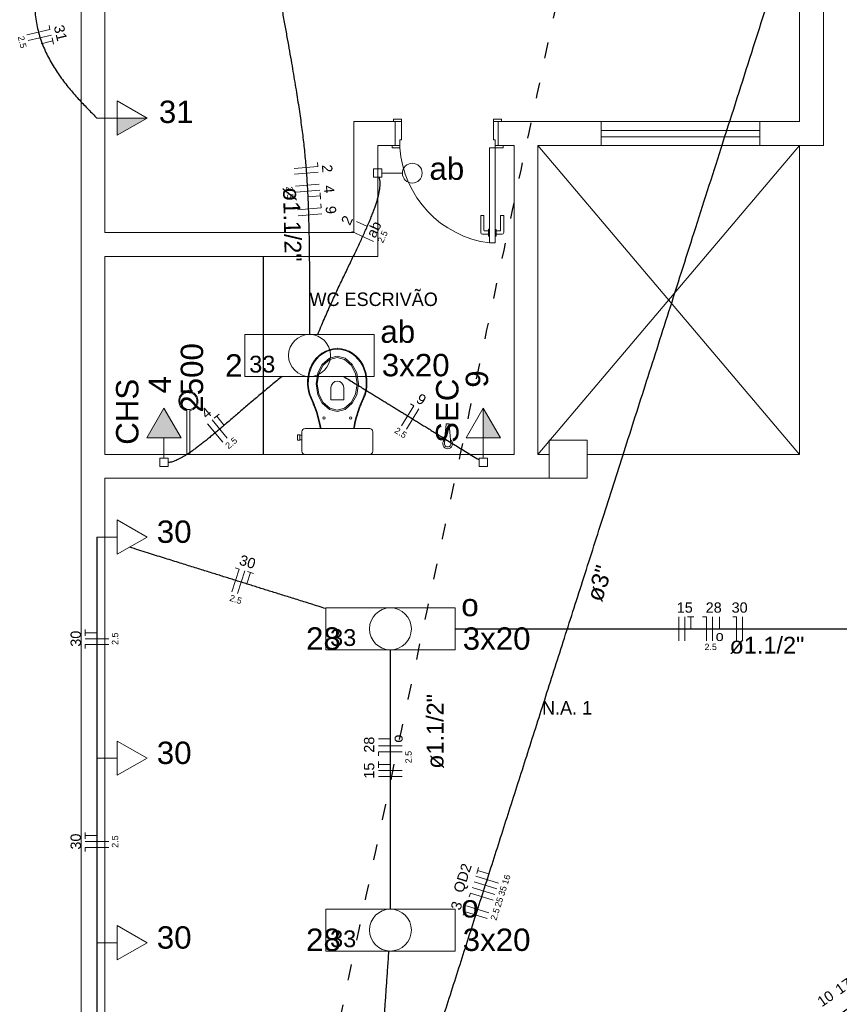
# Model space of a CAD drawing. Header units: millimetres. Extents: x 26 to 1362, y 24 to 358.
# Tile 235 of 256: x 1284.33 to 1289.5, y 250.99 to 257.2. Entities that reach past the tile are written whole.
import ezdxf

# ---------------------------------------------------------------- set-up
doc = ezdxf.new("R2010")
doc.units = ezdxf.units.MM
doc.linetypes.add('DOT2', pattern=[3.175, 0, -3.175])
doc.layers.add('ARQ-PISO', color=8, linetype='Continuous')
for name, color, linetype, lineweight in [('EL-Condutos', 4, 'Continuous', 30), ('EL-Fios', 9, 'Continuous', 20), ('EL-Textos condutos', 7, 'Continuous', 20), ('EL-Textos fios', 7, 'Continuous', 20), ('EL-Textos pontos', 5, 'Continuous', 20), ('MB ALVENARIA', 7, 'Continuous', 20), ('MB ESQUADRIA', 7, 'Continuous', 20), ('MB MOBILIÁRIO', 8, 'Continuous', 5), ('MB TEXTO 0', 7, 'Continuous', 20), ('P-SIMBOL', 5, 'Continuous', 20)]:
    doc.layers.add(name, color=color, linetype=linetype, lineweight=lineweight)
doc.styles.add('arial', font='arial.ttf')
doc.styles.add('AvantGardeBkBT', font='txt')

msp = doc.modelspace()

# ---------------------------------------------------------------- hatches: boundary and pattern name
at = {"layer": 'P-SIMBOL', "linetype": 'Continuous'}
for points in [[(1284.946, 256.5794), (1285.1335, 256.5794), (1284.946, 256.4711)], [(1285.3486, 254.5605), (1285.2404, 254.748), (1285.1321, 254.5605)], [(1287.2548, 254.5605), (1287.2548, 254.748), (1287.3631, 254.5605)]]:
    msp.add_hatch(color=256, dxfattribs=at).paths.add_polyline_path(points)

# ---------------------------------------------------------------- linework, layer by layer
at = {"layer": 'ARQ-PISO'}
msp.add_line((1285.869, 254.456), (1285.869, 255.7065), dxfattribs=at)
at = {"layer": 'EL-Condutos', "linetype": 'DOT2', "ltscale": 0.05}
msp.add_spline([(1285.0543, 244.8112), (1285.4741, 246.78), (1285.867, 248.6223), (1286.2347, 250.3469), (1286.5793, 251.963), (1286.9027, 253.4796), (1287.2069, 254.9057), (1287.4936, 256.2505), (1287.7649, 257.5229), (1288.0228, 258.7319), (1288.269, 259.8867), (1288.5056, 260.9963), (1288.7345, 262.0696), (1288.9576, 263.1159), (1289.1768, 264.144), (1289.3942, 265.1631), (1289.6115, 266.1822), (1289.8307, 267.2104), (1290.0538, 268.2566), (1290.2827, 269.33), (1290.5193, 270.4396), (1290.7656, 271.5944), (1291.0234, 272.8034), (1291.2947, 274.0758), (1291.5815, 275.4205), (1291.8856, 276.8467), (1292.209, 278.3633), (1292.5536, 279.9794), (1292.9214, 281.704), (1293.3142, 283.5462), (1293.734, 285.5151)], degree=3, dxfattribs=at)
at = {"layer": 'EL-Condutos', "linetype": 'Continuous'}
for points in [[(1285.0543, 244.8112), (1285.2621, 245.4613), (1285.4566, 246.0695), (1285.6386, 246.639), (1285.8092, 247.1726), (1285.9693, 247.6733), (1286.1199, 248.1442), (1286.2618, 248.5882), (1286.3961, 249.0084), (1286.5238, 249.4076), (1286.6457, 249.7889), (1286.7628, 250.1552), (1286.8761, 250.5096), (1286.9865, 250.8551), (1287.0951, 251.1946), (1287.2027, 251.5311), (1287.3102, 251.8675), (1287.4188, 252.207), (1287.5292, 252.5525), (1287.6425, 252.9069), (1287.7596, 253.2732), (1287.8815, 253.6545), (1288.0092, 254.0537), (1288.1435, 254.4739), (1288.2854, 254.9179), (1288.436, 255.3888), (1288.5961, 255.8895), (1288.7667, 256.4231), (1288.9487, 256.9926), (1289.1432, 257.6009), (1289.351, 258.2509)], [(1284.7928, 258.0495), (1284.7267, 257.9759), (1284.668, 257.9041), (1284.6165, 257.8342), (1284.5719, 257.7661), (1284.5338, 257.6998), (1284.502, 257.6352), (1284.4761, 257.5725), (1284.4558, 257.5114), (1284.4409, 257.4521), (1284.431, 257.3946), (1284.4258, 257.3387), (1284.425, 257.2845), (1284.4283, 257.232), (1284.4355, 257.1811), (1284.4461, 257.1319), (1284.46, 257.0843), (1284.4767, 257.0383), (1284.496, 256.9939), (1284.5176, 256.9511), (1284.5411, 256.9098), (1284.5664, 256.8701), (1284.5929, 256.8319), (1284.6206, 256.7952), (1284.649, 256.76), (1284.6778, 256.7263), (1284.7068, 256.6941), (1284.7356, 256.6633), (1284.764, 256.6339), (1284.7915, 256.6059), (1284.818, 256.5794)], [(1285.9875, 257.2515), (1286.0034, 257.163), (1286.0184, 257.0796), (1286.0323, 257.001), (1286.0453, 256.9267), (1286.0574, 256.8564), (1286.0686, 256.7897), (1286.0789, 256.7262), (1286.0884, 256.6654), (1286.0972, 256.6069), (1286.1051, 256.5504), (1286.1124, 256.4955), (1286.119, 256.4418), (1286.1249, 256.3888), (1286.1302, 256.3361), (1286.135, 256.2834), (1286.1391, 256.2303), (1286.1428, 256.1763), (1286.146, 256.1211), (1286.1487, 256.0642), (1286.1511, 256.0053), (1286.153, 255.9439), (1286.1546, 255.8797), (1286.1559, 255.8122), (1286.1569, 255.7411), (1286.1577, 255.6659), (1286.1582, 255.5862), (1286.1586, 255.5018), (1286.1588, 255.412), (1286.159, 255.3166), (1286.159, 255.2152)], [(1286.2113, 255.2145), (1286.231, 255.2619), (1286.2509, 255.3085), (1286.2709, 255.3542), (1286.2909, 255.399), (1286.3109, 255.4429), (1286.3308, 255.486), (1286.3505, 255.5281), (1286.3699, 255.5693), (1286.3891, 255.6095), (1286.4079, 255.6488), (1286.4262, 255.6871), (1286.444, 255.7243), (1286.4613, 255.7606), (1286.4779, 255.7958), (1286.4938, 255.83), (1286.5089, 255.8631), (1286.5231, 255.8951), (1286.5364, 255.9261), (1286.5488, 255.9559), (1286.56, 255.9846), (1286.5702, 256.0121), (1286.5791, 256.0385), (1286.5868, 256.0637), (1286.5932, 256.0877), (1286.5982, 256.1105), (1286.6017, 256.1321), (1286.6036, 256.1524), (1286.604, 256.1714), (1286.6027, 256.1892), (1286.5996, 256.2057)], [(1285.987, 254.949), (1285.9531, 254.9216), (1285.9197, 254.8944), (1285.8871, 254.8674), (1285.855, 254.8406), (1285.8236, 254.8142), (1285.7929, 254.7882), (1285.7629, 254.7625), (1285.7335, 254.7374), (1285.7048, 254.7127), (1285.6767, 254.6886), (1285.6494, 254.6652), (1285.6227, 254.6424), (1285.5968, 254.6203), (1285.5715, 254.599), (1285.5469, 254.5785), (1285.5231, 254.5589), (1285.5, 254.5402), (1285.4775, 254.5225), (1285.4559, 254.5059), (1285.4349, 254.4903), (1285.4147, 254.4758), (1285.3952, 254.4625), (1285.3765, 254.4504), (1285.3585, 254.4397), (1285.3413, 254.4302), (1285.3248, 254.4221), (1285.3091, 254.4155), (1285.2942, 254.4103), (1285.2801, 254.4067), (1285.2667, 254.4047)], [(1286.3737, 254.949), (1286.4067, 254.9286), (1286.438, 254.9093), (1286.4679, 254.8909), (1286.4965, 254.8733), (1286.5238, 254.8564), (1286.5501, 254.8402), (1286.5755, 254.8246), (1286.6001, 254.8094), (1286.624, 254.7947), (1286.6475, 254.7802), (1286.6706, 254.766), (1286.6934, 254.7519), (1286.7162, 254.7379), (1286.739, 254.7238), (1286.762, 254.7096), (1286.7854, 254.6952), (1286.8093, 254.6806), (1286.8337, 254.6655), (1286.8589, 254.6499), (1286.885, 254.6339), (1286.9122, 254.6171), (1286.9405, 254.5997), (1286.9701, 254.5814), (1287.0012, 254.5623), (1287.0339, 254.5421), (1287.0683, 254.5209), (1287.1046, 254.4986), (1287.1429, 254.475), (1287.1834, 254.45), (1287.2261, 254.4237)], [(1284.818, 253.9349), (1284.818, 253.8674), (1284.818, 253.8042), (1284.818, 253.7451), (1284.818, 253.6897), (1284.818, 253.6377), (1284.818, 253.5887), (1284.818, 253.5426), (1284.818, 253.499), (1284.818, 253.4575), (1284.818, 253.4179), (1284.818, 253.3799), (1284.818, 253.343), (1284.818, 253.3072), (1284.818, 253.2719), (1284.818, 253.2369), (1284.818, 253.202), (1284.818, 253.1667), (1284.818, 253.1309), (1284.818, 253.094), (1284.818, 253.056), (1284.818, 253.0164), (1284.818, 252.9749), (1284.818, 252.9313), (1284.818, 252.8852), (1284.818, 252.8362), (1284.818, 252.7842), (1284.818, 252.7288), (1284.818, 252.6697), (1284.818, 252.6065), (1284.818, 252.5389)], [(1286.2618, 253.4829), (1286.2135, 253.498), (1286.1674, 253.5124), (1286.1232, 253.5263), (1286.0807, 253.5396), (1286.0397, 253.5524), (1286.0002, 253.5648), (1285.9619, 253.5768), (1285.9246, 253.5884), (1285.8882, 253.5998), (1285.8525, 253.611), (1285.8174, 253.622), (1285.7826, 253.6329), (1285.748, 253.6437), (1285.7134, 253.6546), (1285.6787, 253.6654), (1285.6436, 253.6764), (1285.6081, 253.6875), (1285.5719, 253.6989), (1285.5349, 253.7105), (1285.4968, 253.7224), (1285.4576, 253.7347), (1285.417, 253.7474), (1285.3749, 253.7606), (1285.3312, 253.7743), (1285.2855, 253.7886), (1285.2378, 253.8035), (1285.1879, 253.8191), (1285.1357, 253.8355), (1285.0809, 253.8526), (1285.0234, 253.8707)], [(1287.0791, 253.3552), (1287.2034, 253.3552), (1287.3213, 253.3552), (1287.433, 253.3552), (1287.5392, 253.3552), (1287.6402, 253.3552), (1287.7365, 253.3552), (1287.8287, 253.3552), (1287.9171, 253.3552), (1288.0022, 253.3552), (1288.0845, 253.3552), (1288.1645, 253.3552), (1288.2427, 253.3552), (1288.3194, 253.3552), (1288.3952, 253.3552), (1288.4705, 253.3552), (1288.5459, 253.3552), (1288.6217, 253.3552), (1288.6984, 253.3552), (1288.7765, 253.3552), (1288.8565, 253.3552), (1288.9389, 253.3552), (1289.024, 253.3552), (1289.1124, 253.3552), (1289.2045, 253.3552), (1289.3009, 253.3552), (1289.4019, 253.3552), (1289.5081, 253.3552), (1289.6198, 253.3552), (1289.7376, 253.3552), (1289.862, 253.3552)], [(1286.6693, 251.5866), (1286.6693, 251.6621), (1286.6693, 251.7333), (1286.6693, 251.8005), (1286.6693, 251.8639), (1286.6693, 251.9239), (1286.6693, 251.9808), (1286.6693, 252.0349), (1286.6693, 252.0865), (1286.6693, 252.136), (1286.6693, 252.1836), (1286.6693, 252.2296), (1286.6693, 252.2744), (1286.6693, 252.3183), (1286.6693, 252.3616), (1286.6693, 252.4045), (1286.6693, 252.4474), (1286.6693, 252.4907), (1286.6693, 252.5346), (1286.6693, 252.5794), (1286.6693, 252.6254), (1286.6693, 252.673), (1286.6693, 252.7225), (1286.6693, 252.7741), (1286.6693, 252.8282), (1286.6693, 252.8851), (1286.6693, 252.9451), (1286.6693, 253.0085), (1286.6693, 253.0757), (1286.6693, 253.1469), (1286.6693, 253.2224)], [(1284.818, 252.5389), (1284.818, 252.4826), (1284.818, 252.4298), (1284.818, 252.3805), (1284.818, 252.3342), (1284.818, 252.2908), (1284.818, 252.2499), (1284.818, 252.2114), (1284.818, 252.175), (1284.818, 252.1404), (1284.818, 252.1073), (1284.818, 252.0755), (1284.818, 252.0448), (1284.818, 252.0149), (1284.818, 251.9854), (1284.818, 251.9562), (1284.818, 251.9271), (1284.818, 251.8976), (1284.818, 251.8677), (1284.818, 251.8369), (1284.818, 251.8052), (1284.818, 251.7721), (1284.818, 251.7375), (1284.818, 251.701), (1284.818, 251.6625), (1284.818, 251.6217), (1284.818, 251.5783), (1284.818, 251.532), (1284.818, 251.4826), (1284.818, 251.4299), (1284.818, 251.3735)], [(1284.818, 251.3735), (1284.818, 251.3166), (1284.818, 251.2634), (1284.818, 251.2135), (1284.818, 251.1668), (1284.818, 251.123), (1284.818, 251.0818), (1284.818, 251.0429), (1284.818, 251.0062), (1284.818, 250.9712), (1284.818, 250.9379), (1284.818, 250.9058), (1284.818, 250.8748), (1284.818, 250.8446), (1284.818, 250.8148), (1284.818, 250.7854), (1284.818, 250.7559), (1284.818, 250.7262), (1284.818, 250.696), (1284.818, 250.665), (1284.818, 250.6329), (1284.818, 250.5996), (1284.818, 250.5646), (1284.818, 250.5279), (1284.818, 250.489), (1284.818, 250.4478), (1284.818, 250.404), (1284.818, 250.3573), (1284.818, 250.3074), (1284.818, 250.2542), (1284.818, 250.1973)], [(1286.5036, 249.0752), (1286.5109, 249.1801), (1286.5178, 249.2788), (1286.5242, 249.3717), (1286.5303, 249.4593), (1286.5361, 249.542), (1286.5415, 249.6202), (1286.5467, 249.6945), (1286.5516, 249.7652), (1286.5563, 249.8328), (1286.5609, 249.8977), (1286.5652, 249.9604), (1286.5695, 250.0213), (1286.5736, 250.0809), (1286.5777, 250.1396), (1286.5818, 250.1979), (1286.5858, 250.2562), (1286.5899, 250.3149), (1286.5941, 250.3745), (1286.5983, 250.4354), (1286.6027, 250.4981), (1286.6072, 250.563), (1286.6119, 250.6306), (1286.6169, 250.7013), (1286.622, 250.7756), (1286.6275, 250.8538), (1286.6332, 250.9365), (1286.6394, 251.0241), (1286.6458, 251.117), (1286.6527, 251.2156), (1286.66, 251.3205)], [(1290.0805, 251.3208), (1290.0248, 251.2821), (1289.9721, 251.2455), (1289.9222, 251.2108), (1289.8749, 251.1779), (1289.8298, 251.1466), (1289.7869, 251.1167), (1289.7459, 251.0882), (1289.7065, 251.0608), (1289.6685, 251.0344), (1289.6317, 251.0089), (1289.596, 250.984), (1289.5609, 250.9597), (1289.5264, 250.9357), (1289.4923, 250.912), (1289.4582, 250.8882), (1289.4239, 250.8644), (1289.3893, 250.8404), (1289.3541, 250.8159), (1289.318, 250.7909), (1289.281, 250.7651), (1289.2426, 250.7385), (1289.2028, 250.7108), (1289.1613, 250.6819), (1289.1178, 250.6517), (1289.0721, 250.6199), (1289.0241, 250.5865), (1288.9734, 250.5513), (1288.9199, 250.5141), (1288.8634, 250.4748), (1288.8035, 250.4332)]]:
    msp.add_spline(points, degree=3, dxfattribs=at)
at = {"layer": 'EL-Fios'}
for p, q in [((1284.3754, 257.1049), (1284.5213, 257.1396)), ((1284.5155, 257.164), (1284.5213, 257.1396)), ((1284.3841, 257.0684), (1284.53, 257.1032)), ((1284.5341, 257.0861), (1284.5433, 257.0472)), ((1284.4657, 257.0493), (1284.5387, 257.0667)), ((1286.0615, 256.2622), (1286.211, 256.2749)), ((1286.2088, 256.2998), (1286.211, 256.2749)), ((1286.0647, 256.2248), (1286.2141, 256.2375)), ((1286.071, 256.1501), (1286.2205, 256.1628)), ((1286.0742, 256.1127), (1286.2237, 256.1254)), ((1286.1521, 256.0817), (1286.2268, 256.0881)), ((1286.2251, 256.108), (1286.2285, 256.0682)), ((1286.2311, 256.0383), (1286.2332, 256.0134)), ((1286.0837, 256.0006), (1286.2332, 256.0134)), ((1286.0869, 255.9633), (1286.2364, 255.976)), ((1286.5242, 255.8956), (1286.4561, 255.9271)), ((1286.5625, 255.7998), (1286.4264, 255.8629)), ((1286.7961, 254.7768), (1286.8174, 254.7637)), ((1286.7387, 254.636), (1286.8174, 254.7637)), ((1286.7706, 254.6163), (1286.8493, 254.744)), ((1285.6112, 254.5343), (1285.5155, 254.6499)), ((1285.6401, 254.5583), (1285.5444, 254.6738)), ((1285.5579, 254.685), (1285.5887, 254.7105)), ((1285.6211, 254.6399), (1285.5733, 254.6977)), ((1285.6695, 253.5897), (1285.7143, 253.7328)), ((1285.6905, 253.7403), (1285.7143, 253.7328)), ((1285.7053, 253.5785), (1285.7501, 253.7216)), ((1285.7668, 253.7164), (1285.805, 253.7045)), ((1285.7635, 253.6389), (1285.7859, 253.7104)), ((1288.4893, 253.2802), (1288.4893, 253.4302)), ((1288.5268, 253.2802), (1288.5268, 253.4302)), ((1288.5443, 253.4302), (1288.5843, 253.4302)), ((1288.5643, 253.3552), (1288.5643, 253.4302)), ((1288.6393, 253.4302), (1288.6643, 253.4302)), ((1288.6643, 253.2802), (1288.6643, 253.4302)), ((1288.7018, 253.2802), (1288.7018, 253.4302)), ((1288.7465, 253.3552), (1288.7465, 253.4302)), ((1288.8288, 253.4302), (1288.8538, 253.4302)), ((1288.8538, 253.2802), (1288.8538, 253.4302)), ((1288.8913, 253.2802), (1288.8913, 253.4302)), ((1284.743, 253.3107), (1284.743, 253.3507)), ((1284.818, 253.3307), (1284.743, 253.3307)), ((1284.893, 253.2932), (1284.743, 253.2932)), ((1284.893, 253.2557), (1284.743, 253.2557)), ((1284.743, 253.2307), (1284.743, 253.2557)), ((1286.6693, 252.6617), (1286.5943, 252.6617)), ((1286.7443, 252.617), (1286.5943, 252.617)), ((1286.7443, 252.5795), (1286.5943, 252.5795)), ((1286.5943, 252.5545), (1286.5943, 252.5795)), ((1286.5943, 252.4782), (1286.5943, 252.5182)), ((1286.6693, 252.4982), (1286.5943, 252.4982)), ((1286.7443, 252.4607), (1286.5943, 252.4607)), ((1286.7443, 252.4232), (1286.5943, 252.4232)), ((1284.743, 252.03), (1284.743, 252.07)), ((1284.818, 252.05), (1284.743, 252.05)), ((1284.893, 252.0125), (1284.743, 252.0125)), ((1284.893, 251.975), (1284.743, 251.975)), ((1284.743, 251.95), (1284.743, 251.975)), ((1287.3512, 251.7493), (1287.2083, 251.795)), ((1287.2136, 251.8116), (1287.2258, 251.8497)), ((1287.2912, 251.8079), (1287.2197, 251.8307)), ((1287.3398, 251.7136), (1287.1969, 251.7593)), ((1287.1664, 251.664), (1287.174, 251.6878)), ((1287.3169, 251.6421), (1287.174, 251.6878)), ((1287.3283, 251.6779), (1287.1855, 251.7235)), ((1287.2912, 251.5618), (1287.1483, 251.6075)), ((1287.1293, 251.5479), (1287.1369, 251.5717)), ((1287.2798, 251.5261), (1287.1369, 251.5717))]:
    msp.add_line(p, q, dxfattribs=at)
at = {"layer": 'MB ALVENARIA'}
for p, q in [((1284.718, 244.7595), (1284.718, 289.709)), ((1284.868, 255.8565), (1284.868, 259.8595)), ((1287.35, 256.557), (1287.6, 256.557)), ((1287.6, 256.407), (1287.6, 254.456)), ((1284.868, 254.456), (1284.868, 255.7065)), ((1284.868, 247.381), (1284.868, 254.306))]:
    msp.add_line(p, q, dxfattribs=at)
for points in [[(1289.001, 256.407), (1289.401, 256.407), (1289.401, 258.8585)], [(1289.001, 256.557), (1289.251, 256.557), (1289.251, 258.8585)], [(1286.4395, 255.8565), (1286.4395, 256.557), (1286.6995, 256.557)], [(1286.6995, 256.407), (1286.6995, 256.557)], [(1287.35, 256.407), (1287.35, 256.557)], [(1287.6, 256.557), (1288, 256.557)], [(1288, 256.407), (1288, 256.557)], [(1289.001, 256.407), (1289.001, 256.557)], [(1286.5895, 255.7065), (1286.5895, 256.407), (1286.6995, 256.407)], [(1287.35, 256.407), (1287.45, 256.407), (1287.45, 254.456)], [(1287.6, 256.407), (1288, 256.407)], [(1286.4395, 255.8565), (1284.868, 255.8565)], [(1286.5895, 255.7065), (1284.868, 255.7065)], [(1287.67, 254.306), (1287.9105, 254.306), (1287.9105, 254.546), (1287.67, 254.546), (1287.67, 254.306)], [(1284.868, 254.456), (1287.45, 254.456)], [(1284.868, 254.456), (1287.45, 254.456), (1287.45, 254.456)], [(1287.6, 254.456), (1287.67, 254.456)], [(1284.868, 254.306), (1287.67, 254.306)]]:
    msp.add_lwpolyline(points, dxfattribs=at)
at = {"layer": 'MB ESQUADRIA'}
for p, q in [((1286.7395, 256.557), (1286.7045, 256.557)), ((1286.7395, 256.557), (1286.7045, 256.557)), ((1286.7395, 256.442), (1286.7395, 256.557)), ((1286.7395, 256.442), (1286.7395, 256.557)), ((1287.32, 256.442), (1287.32, 256.557)), ((1287.32, 256.557), (1287.355, 256.557)), ((1287.32, 256.442), (1287.32, 256.557)), ((1287.32, 256.557), (1287.355, 256.557)), ((1287.32, 256.442), (1287.32, 256.557)), ((1287.32, 256.557), (1287.355, 256.557)), ((1287.32, 256.442), (1287.32, 256.557)), ((1287.32, 256.557), (1287.355, 256.557)), ((1286.7295, 256.407), (1286.7045, 256.407)), ((1286.7295, 256.407), (1286.7045, 256.407)), ((1286.7295, 256.442), (1286.7395, 256.442)), ((1286.7295, 256.442), (1286.7295, 256.407)), ((1286.7295, 256.442), (1286.7395, 256.442)), ((1286.7295, 256.442), (1286.7295, 256.407)), ((1287.33, 256.442), (1287.32, 256.442)), ((1287.33, 256.442), (1287.32, 256.442)), ((1287.33, 256.442), (1287.32, 256.442)), ((1287.33, 256.442), (1287.32, 256.442)), ((1287.33, 256.442), (1287.33, 256.407)), ((1287.33, 256.442), (1287.33, 256.407)), ((1287.33, 256.442), (1287.33, 256.407)), ((1287.33, 256.442), (1287.33, 256.407)), ((1287.33, 256.407), (1287.3545, 256.407)), ((1287.33, 256.407), (1287.3545, 256.407)), ((1287.33, 256.407), (1287.3545, 256.407)), ((1287.33, 256.407), (1287.3545, 256.407)), ((1287.2395, 255.9645), (1287.2595, 255.9645)), ((1287.2395, 255.857), (1287.2395, 255.9645)), ((1287.2395, 255.9645), (1287.2595, 255.9645)), ((1287.2395, 255.857), (1287.2395, 255.9645)), ((1287.2595, 255.9645), (1287.2595, 255.872)), ((1287.2595, 255.9645), (1287.2595, 255.872)), ((1287.3845, 255.964), (1287.3645, 255.964)), ((1287.3645, 255.964), (1287.3645, 255.872)), ((1287.3845, 255.964), (1287.3645, 255.964)), ((1287.3645, 255.964), (1287.3645, 255.872)), ((1287.3845, 255.857), (1287.3845, 255.964)), ((1287.3845, 255.857), (1287.3845, 255.964)), ((1287.288, 255.847), (1287.2495, 255.847)), ((1287.288, 255.847), (1287.2495, 255.847)), ((1287.2645, 255.867), (1287.288, 255.867)), ((1287.2645, 255.867), (1287.288, 255.867)), ((1287.288, 255.8775), (1287.2945, 255.8775)), ((1287.288, 255.8345), (1287.288, 255.8775)), ((1287.288, 255.8775), (1287.2945, 255.8775)), ((1287.288, 255.8345), (1287.288, 255.8775)), ((1287.2945, 255.8345), (1287.288, 255.8345)), ((1287.2945, 255.8345), (1287.288, 255.8345)), ((1287.3355, 255.877), (1287.3295, 255.877)), ((1287.3355, 255.877), (1287.3295, 255.877)), ((1287.3295, 255.8345), (1287.3355, 255.8345)), ((1287.3295, 255.8345), (1287.3355, 255.8345)), ((1287.3355, 255.8345), (1287.3355, 255.877)), ((1287.3355, 255.8345), (1287.3355, 255.877)), ((1287.3595, 255.867), (1287.3355, 255.867)), ((1287.3595, 255.867), (1287.3355, 255.867)), ((1287.3355, 255.847), (1287.3745, 255.847)), ((1287.3355, 255.847), (1287.3745, 255.847))]:
    msp.add_line(p, q, dxfattribs=at)
for points in [[(1286.7395, 256.557), (1286.7395, 256.572), (1286.6895, 256.572), (1286.6895, 256.557), (1286.7045, 256.557)], [(1286.7395, 256.557), (1286.7395, 256.572), (1286.6895, 256.572), (1286.6895, 256.557), (1286.7045, 256.557)], [(1287.32, 256.557), (1287.32, 256.572), (1287.37, 256.572), (1287.37, 256.557), (1287.355, 256.557)], [(1287.32, 256.557), (1287.32, 256.572), (1287.37, 256.572), (1287.37, 256.557), (1287.355, 256.557)], [(1287.32, 256.557), (1287.32, 256.572), (1287.37, 256.572), (1287.37, 256.557), (1287.355, 256.557)], [(1287.32, 256.557), (1287.32, 256.572), (1287.37, 256.572), (1287.37, 256.557), (1287.355, 256.557)], [(1286.7045, 256.407), (1286.6795, 256.407), (1286.6795, 256.392), (1286.7295, 256.392), (1286.7295, 256.407), (1286.7295, 256.407)], [(1286.7045, 256.407), (1286.6795, 256.407), (1286.6795, 256.392), (1286.7295, 256.392), (1286.7295, 256.407), (1286.7295, 256.407)], [(1287.295, 255.7915), (1287.295, 256.392), (1287.33, 256.392), (1287.33, 255.7915), (1287.295, 255.7915)], [(1287.3545, 256.407), (1287.38, 256.407), (1287.38, 256.392), (1287.33, 256.392), (1287.33, 256.407), (1287.33, 256.407)], [(1287.3545, 256.407), (1287.38, 256.407), (1287.38, 256.392), (1287.33, 256.392), (1287.33, 256.407), (1287.33, 256.407)], [(1287.3545, 256.407), (1287.38, 256.407), (1287.38, 256.392), (1287.33, 256.392), (1287.33, 256.407), (1287.33, 256.407)], [(1287.3545, 256.407), (1287.38, 256.407), (1287.38, 256.392), (1287.33, 256.392), (1287.33, 256.407), (1287.33, 256.407)]]:
    msp.add_lwpolyline(points, dxfattribs=at)
at = {"layer": 'MB ESQUADRIA', "linetype": 'Continuous'}
for points in [[(1289.001, 256.557), (1288, 256.557)], [(1288, 256.502), (1289.001, 256.502)], [(1288, 256.462), (1289.001, 256.462)], [(1287.6, 256.407), (1289.251, 254.456)], [(1289.251, 256.407), (1287.6, 254.456)], [(1288, 256.407), (1289.001, 256.407)], [(1289.251, 256.407), (1289.251, 254.456)], [(1287.9105, 254.456), (1289.251, 254.456)]]:
    msp.add_lwpolyline(points, dxfattribs=at)
msp.add_arc((1287.377, 256.4355), 0.6491, 183.84, 262.715, dxfattribs=at)
msp.add_arc((1287.377, 256.4355), 0.6491, 183.84, 262.715, dxfattribs=at)
at = {"layer": 'MB ESQUADRIA'}
for centre, radius, start, end in [((1287.2495, 255.857), 0.01, 179.971, 269.971), ((1287.2495, 255.857), 0.01, 179.971, 269.971), ((1287.2645, 255.872), 0.005, 179.971, 269.971), ((1287.2645, 255.872), 0.005, 179.971, 269.971), ((1287.3595, 255.872), 0.005, 269.971, 359.971), ((1287.3595, 255.872), 0.005, 269.971, 359.971), ((1287.3745, 255.857), 0.01, 269.971, 359.971), ((1287.3745, 255.857), 0.01, 269.971, 359.971)]:
    msp.add_arc(centre, radius, start, end, dxfattribs=at)
at = {"layer": 'MB MOBILIÁRIO'}
for p, q in [((1285.3745, 254.858), (1285.3765, 254.852)), ((1285.3945, 254.8615), (1285.3945, 254.855)), ((1285.3945, 254.8615), (1285.3945, 254.855)), ((1285.4125, 254.8525), (1285.414, 254.8575)), ((1285.3845, 254.734), (1285.3845, 254.456)), ((1285.4045, 254.734), (1285.4045, 254.456)), ((1287.025, 254.65), (1287.0355, 254.65)), ((1287.0115, 254.548), (1287.02, 254.6455)), ((1287.048, 254.5475), (1287.0405, 254.6455)), ((1287.011, 254.526), (1287.0125, 254.5475)), ((1287.0495, 254.526), (1287.048, 254.5475)), ((1285.4045, 254.456), (1285.3845, 254.456)), ((1286.1305, 254.456), (1286.5385, 254.456))]:
    msp.add_line(p, q, dxfattribs=at)
for points in [[(1286.334, 254.728), (1286.285, 254.7405), (1286.285, 254.7405), (1286.2395, 254.779), (1286.2395, 254.779), (1286.211, 254.8335), (1286.211, 254.8335), (1286.2005, 254.902), (1286.2005, 254.902), (1286.211, 254.9705), (1286.211, 254.9705), (1286.2395, 255.025), (1286.2395, 255.025), (1286.285, 255.0635), (1286.285, 255.0635), (1286.334, 255.076), (1286.334, 255.076), (1286.383, 255.0635), (1286.383, 255.0635), (1286.4285, 255.025), (1286.4285, 255.025), (1286.457, 254.9705), (1286.457, 254.9705), (1286.4675, 254.902), (1286.4675, 254.902), (1286.457, 254.8335), (1286.457, 254.8335), (1286.4285, 254.779), (1286.4285, 254.779), (1286.383, 254.7405), (1286.383, 254.7405), (1286.334, 254.728), (1286.334, 254.728)], [(1286.334, 254.736), (1286.288, 254.748), (1286.288, 254.748), (1286.245, 254.7845), (1286.245, 254.7845), (1286.218, 254.8365), (1286.218, 254.8365), (1286.208, 254.902), (1286.208, 254.902), (1286.218, 254.968), (1286.218, 254.968), (1286.245, 255.02), (1286.245, 255.02), (1286.288, 255.0565), (1286.288, 255.0565), (1286.334, 255.068), (1286.334, 255.068), (1286.38, 255.0565), (1286.38, 255.0565), (1286.4225, 255.02), (1286.4225, 255.02), (1286.45, 254.968), (1286.45, 254.968), (1286.46, 254.902), (1286.46, 254.902), (1286.45, 254.8365), (1286.45, 254.8365), (1286.4225, 254.7845), (1286.4225, 254.7845), (1286.38, 254.748), (1286.38, 254.748), (1286.334, 254.736), (1286.334, 254.736)], [(1286.294, 254.8785), (1286.294, 254.801), (1286.335, 254.801)], [(1286.375, 254.8785), (1286.375, 254.801), (1286.334, 254.801)], [(1286.1305, 254.456), (1286.1305, 254.456), (1286.1225, 254.457), (1286.1165, 254.4615), (1286.112, 254.468), (1286.1105, 254.476), (1286.1105, 254.6), (1286.1105, 254.6), (1286.112, 254.6075), (1286.1165, 254.614), (1286.1225, 254.6185), (1286.1305, 254.62), (1286.334, 254.62)], [(1286.2315, 254.6205), (1286.2315, 254.6205), (1286.2315, 254.62)], [(1286.5385, 254.456), (1286.5385, 254.456), (1286.546, 254.457), (1286.5515, 254.4615), (1286.556, 254.468), (1286.5575, 254.476), (1286.5575, 254.6), (1286.5575, 254.6), (1286.556, 254.6075), (1286.5515, 254.614), (1286.546, 254.6185), (1286.5385, 254.62), (1286.334, 254.62)], [(1286.4365, 254.6205), (1286.4365, 254.6205), (1286.436, 254.62)], [(1286.0975, 254.581), (1286.0825, 254.581), (1286.0825, 254.563), (1286.0825, 254.5455), (1286.0975, 254.5455), (1286.0975, 254.548), (1286.1105, 254.548)], [(1286.0975, 254.581), (1286.0975, 254.5785)], [(1286.0975, 254.548), (1286.0975, 254.5785)], [(1286.0975, 254.5785), (1286.1105, 254.5785)]]:
    msp.add_lwpolyline(points, dxfattribs=at)
for centre, radius in [((1285.3945, 254.794), 0.0542), ((1286.25, 254.687), 0.00752), ((1286.4185, 254.687), 0.00752)]:
    msp.add_circle(centre, radius, dxfattribs=at)
for centre, radius, start, end in [((1286.3425, 254.9365), 0.19, 92.7919, 154.238), ((1286.3425, 254.9365), 0.1852, 92.7919, 154.238), ((1286.3255, 254.9365), 0.1852, 25.7625, 87.2081), ((1286.3255, 254.9365), 0.19, 25.7625, 87.2081), ((1286.4015, 254.9095), 0.255, 154.554, 197.91), ((1286.398, 254.9095), 0.2469, 154.238, 198.133), ((1286.2705, 254.9095), 0.2469, 341.867, 25.7625), ((1286.2665, 254.9095), 0.255, 342.09, 25.4458), ((1286.3345, 254.8785), 0.0405, 0, 180), ((1285.3945, 254.794), 0.0608, 107.388, 260.531), ((1285.375, 254.858), 0.000485, 83.9787, 197.388), ((1285.3795, 254.897), 0.0388, 263.979, 293.353), ((1285.3945, 254.794), 0.0608, 73.0092, 107.388), ((1285.41, 254.897), 0.0388, 246.647, 275.289), ((1285.3945, 254.794), 0.0608, 279.469, 73.0092), ((1285.4135, 254.858), 0.000485, 343.009, 95.2895), ((1259.504, 243.71), 28.8818, 22.4817, 22.6462), ((1260.943, 244.3095), 27.3278, 22.4743, 22.6486), ((1311.725, 244.3095), 27.3278, 157.351, 157.526), ((1313.1645, 243.71), 28.8818, 157.354, 157.518), ((1285.475, 254.4895), 0.7631, 9.83702, 20.3091), ((1285.475, 254.4895), 0.7678, 9.83702, 20.3091), ((1287.193, 254.4895), 0.7678, 159.691, 170.163), ((1287.193, 254.4895), 0.7631, 159.691, 170.163), ((1287.025, 254.645), 0.005, 90, 175.554), ((1287.0355, 254.645), 0.005, 4.44626, 90), ((1287.0305, 254.523), 0.0309, 127.138, 52.8621), ((1287.0305, 254.523), 0.0197, 171.107, 8.89252)]:
    msp.add_arc(centre, radius, start, end, dxfattribs=at)
at = {"layer": 'P-SIMBOL'}
for p, q in [((1284.946, 256.6876), (1285.1335, 256.5794)), ((1284.946, 256.4711), (1284.946, 256.6876)), ((1284.946, 256.5794), (1284.818, 256.5794)), ((1285.1335, 256.5794), (1284.946, 256.5794)), ((1285.1335, 256.5794), (1284.946, 256.4711)), ((1286.563, 256.2056), (1286.563, 256.2586)), ((1286.563, 256.2586), (1286.6161, 256.2586)), ((1286.6161, 256.2056), (1286.563, 256.2056)), ((1286.6161, 256.2586), (1286.6161, 256.2056)), ((1286.7446, 256.2321), (1286.6161, 256.2321)), ((1285.751, 255.2137), (1286.567, 255.2137)), ((1285.751, 255.2137), (1285.751, 254.9487)), ((1286.567, 255.2137), (1286.567, 254.9487)), ((1285.751, 254.9487), (1286.567, 254.9487)), ((1285.1321, 254.5605), (1285.2404, 254.748)), ((1285.2404, 254.748), (1285.3486, 254.5605)), ((1287.1466, 254.5605), (1287.2548, 254.748)), ((1287.2548, 254.748), (1287.2548, 254.5605)), ((1287.2548, 254.748), (1287.3631, 254.5605)), ((1285.3486, 254.5605), (1285.1321, 254.5605)), ((1285.2404, 254.5605), (1285.2404, 254.4325)), ((1287.3631, 254.5605), (1287.1466, 254.5605)), ((1287.2548, 254.5605), (1287.2548, 254.4325)), ((1285.2138, 254.4325), (1285.2669, 254.4325)), ((1285.2138, 254.3795), (1285.2138, 254.4325)), ((1285.2669, 254.4325), (1285.2669, 254.3795)), ((1287.2283, 254.4325), (1287.2813, 254.4325)), ((1287.2283, 254.3795), (1287.2283, 254.4325)), ((1287.2813, 254.4325), (1287.2813, 254.3795)), ((1285.2669, 254.3795), (1285.2138, 254.3795)), ((1287.2813, 254.3795), (1287.2283, 254.3795)), ((1284.946, 254.0432), (1285.1335, 253.9349)), ((1284.946, 253.8266), (1284.946, 254.0432)), ((1284.946, 253.9349), (1284.818, 253.9349)), ((1285.1335, 253.9349), (1284.946, 253.8266)), ((1286.2613, 253.4877), (1287.0773, 253.4877)), ((1286.2613, 253.4877), (1286.2613, 253.2227)), ((1287.0773, 253.4877), (1287.0773, 253.2227)), ((1286.2613, 253.2227), (1287.0773, 253.2227)), ((1284.946, 252.6472), (1285.1335, 252.5389)), ((1284.946, 252.4307), (1284.946, 252.6472)), ((1284.946, 252.5389), (1284.818, 252.5389)), ((1285.1335, 252.5389), (1284.946, 252.4307)), ((1286.2613, 251.5862), (1287.0773, 251.5862)), ((1286.2613, 251.5862), (1286.2613, 251.3212)), ((1287.0773, 251.5862), (1287.0773, 251.3212)), ((1284.946, 251.4817), (1285.1335, 251.3735)), ((1284.946, 251.2652), (1284.946, 251.4817)), ((1284.946, 251.3735), (1284.818, 251.3735)), ((1285.1335, 251.3735), (1284.946, 251.2652)), ((1286.2613, 251.3212), (1287.0773, 251.3212))]:
    msp.add_line(p, q, dxfattribs=at)
for centre, radius in [((1286.8071, 256.2321), 0.0625), ((1286.159, 255.0812), 0.1325), ((1286.6693, 253.3552), 0.1325), ((1286.6693, 251.4537), 0.1325)]:
    msp.add_circle(centre, radius, dxfattribs=at)

# ---------------------------------------------------------------- texts
at = {"layer": 'EL-Textos condutos', "char_height": 0.1059, "attachment_point": 8, "line_spacing_factor": 0.798, "style": 'arial'}
for s, insert, width, rotation in [('ø1.1/2"', (1285.9945, 255.9074), 0.88956, 271.4551), ('ø3"', (1288.0393, 253.6261), 0.38124, 72.2729), ('ø1.1/2"', (1287.0071, 252.708), 0.88956, 90.00021)]:
    msp.add_mtext(s, dxfattribs=dict(at, insert=insert, width=width, rotation=rotation))
at = {"layer": 'EL-Textos condutos', "insert": (1289.045, 253.1964), "char_height": 0.1059, "width": 0.88956, "attachment_point": 8, "line_spacing_factor": 0.798, "style": 'arial'}
msp.add_mtext('ø1.1/2"', dxfattribs=at)
at = {"layer": 'EL-Textos fios', "attachment_point": 8, "line_spacing_factor": 0.798, "style": 'arial'}
for s, insert, char_height, width, rotation in [('31', (1284.5554, 257.109), 0.065, 0.156, 283.39638), ('2.5', (1284.3264, 257.0546), 0.04, 0.144, 283.39638), ('2', (1286.2384, 256.2583), 0.065, 0.078, 274.85931), ('2.5', (1286.0147, 256.1076), 0.04, 0.144, 274.85931), ('4', (1286.2494, 256.1278), 0.065, 0.078, 274.85931), ('9', (1286.2609, 255.9968), 0.065, 0.078, 274.85931), ('2', (1286.4246, 255.921), 0.065, 0.078, 65.12811), ('ab', (1286.5951, 255.863), 0.065, 0.156, 65.12811), ('2.5', (1286.6386, 255.822), 0.04, 0.144, 65.12811), ('9', (1286.8468, 254.7758), 0.065, 0.078, 328.35638), ('4', (1285.5279, 254.694), 0.065, 0.078, 39.63149), ('2.5', (1286.7235, 254.5757), 0.04, 0.144, 328.35638), ('2.5', (1285.6781, 254.5127), 0.04, 0.144, 39.63149), ('30', (1285.7579, 253.7465), 0.065, 0.156, 342.61157), ('2.5', (1285.6875, 253.5216), 0.04, 0.144, 342.61157), ('30', (1284.7171, 253.293), 0.065, 0.156, 90.00021), ('2.5', (1284.9523, 253.293), 0.04, 0.144, 90.00021), ('28', (1286.5681, 252.624), 0.065, 0.156, 90.00021), ('o', (1286.7471, 252.662), 0.065, 0.078, 90.00021), ('2.5', (1286.8038, 252.546), 0.04, 0.144, 90.00021), ('15', (1286.5681, 252.4605), 0.065, 0.156, 90.00021), ('30', (1284.7171, 252.0125), 0.065, 0.156, 90.00021), ('2.5', (1284.9523, 252.0125), 0.04, 0.144, 90.00021), ('QD2', (1287.1721, 251.767), 0.065, 0.234, 72.2729), ('16', (1287.4195, 251.767), 0.04, 0.096, 72.2729), ('35', (1287.3965, 251.6955), 0.04, 0.096, 72.2729), ('3', (1287.1181, 251.5975), 0.065, 0.078, 72.2729), ('25', (1287.3735, 251.624), 0.04, 0.096, 72.2729), ('2.5', (1287.3495, 251.548), 0.04, 0.144, 72.2729), ('17', (1289.5463, 251.0726), 0.065, 0.156, 34.80146), ('10', (1289.4333, 250.9941), 0.065, 0.156, 34.80146)]:
    msp.add_mtext(s, dxfattribs=dict(at, insert=insert, char_height=char_height, width=width, rotation=rotation))
for s, insert, char_height, width in [('15', (1288.5265, 253.4564), 0.065, 0.156), ('28', (1288.709, 253.4564), 0.065, 0.156), ('30', (1288.8725, 253.4564), 0.065, 0.156), ('o', (1288.7465, 253.2774), 0.065, 0.078), ('2.5', (1288.69, 253.2207), 0.04, 0.144)]:
    msp.add_mtext(s, dxfattribs=dict(at, insert=insert, char_height=char_height, width=width))
at = {"layer": 'EL-Textos pontos', "char_height": 0.1412, "line_spacing_factor": 0.798, "style": 'arial'}
for s, insert, width, attachment_point in [('31', (1285.318, 256.5466), 0.33888, 8), ('ab', (1286.9155, 256.1881), 0.33888, 7), ('ab', (1286.606, 255.1591), 0.33888, 7), ('2', (1285.6265, 254.9476), 0.16944, 7), ('3x20', (1286.615, 254.9476), 0.67776, 7), ('30', (1285.305, 253.8961), 0.33888, 8), ('o', (1287.1165, 253.4331), 0.16944, 7), ('28', (1286.137, 253.2216), 0.33888, 7), ('3x20', (1287.1255, 253.2216), 0.67776, 7), ('30', (1285.305, 252.5001), 0.33888, 8), ('o', (1287.1165, 251.5316), 0.16944, 7), ('30', (1285.305, 251.3346), 0.33888, 8), ('28', (1286.137, 251.3201), 0.33888, 7), ('3x20', (1287.1255, 251.3201), 0.67776, 7)]:
    msp.add_mtext(s, dxfattribs=dict(at, insert=insert, width=width, attachment_point=attachment_point))
at = {"layer": 'EL-Textos pontos', "char_height": 0.1412, "attachment_point": 8, "rotation": 90.00021, "line_spacing_factor": 0.798, "style": 'arial'}
for s, insert, width in [('2500', (1285.4894, 254.9395), 0.67776), ('9', (1287.2879, 254.9325), 0.16944), ('CHS', (1285.0814, 254.7255), 0.50832), ('4', (1285.2854, 254.896), 0.16944), ('SEC', (1287.1004, 254.732), 0.50832)]:
    msp.add_mtext(s, dxfattribs=dict(at, insert=insert, width=width))
at = {"layer": 'MB TEXTO 0', "attachment_point": 7, "rotation": 0.00084, "line_spacing_factor": 0.798, "style": 'AvantGardeBkBT'}
for s, insert, char_height, width in [('WC ESCRIVÃO', (1286.159, 255.3921), 0.085056, 1.122733), ('N.A. 1', (1287.626, 252.8141), 0.08506, 0.6124)]:
    msp.add_mtext(s, dxfattribs=dict(at, insert=insert, char_height=char_height, width=width))
at = {"layer": 'P-SIMBOL', "char_height": 0.1059, "width": 0.25416, "attachment_point": 7, "line_spacing_factor": 0.798, "style": 'arial'}
for insert in [(1285.7785, 254.9719), (1286.289, 253.2459), (1286.289, 251.3444)]:
    msp.add_mtext('33', dxfattribs=dict(at, insert=insert))

doc.saveas('drawing.dxf')
